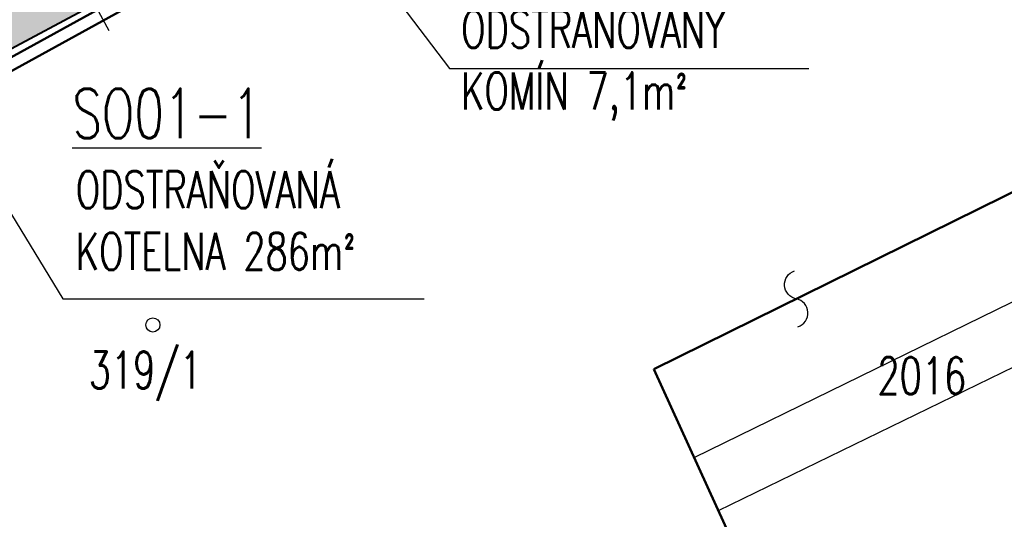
# Model space of a CAD drawing. Header units: millimetres. Extents: x 2886542 to 7567581, y -792623 to 134766.
# Tile 113 of 256: x 4434266 to 4474204, y -547863 to -527613. Entities that reach past the tile are written whole.
import ezdxf

# ---------------------------------------------------------------- set-up
doc = ezdxf.new("R2010")
doc.units = ezdxf.units.MM
doc.linetypes.add('DASHDOT', pattern=[1, 0.5, -0.25, 0, -0.25])
for name, color, linetype in [('IN_C_OSA', 6, 'DASHDOT'), ('IN_TEXT', 7, 'Continuous'), ('KATASTR', 7, 'Continuous'), ('požárničina', 10, 'Continuous')]:
    doc.layers.add(name, color=color, linetype=linetype)
doc.layers.add('IN_C_TLUSTA', color=5, linetype='Continuous', lineweight=50)
doc.layers.add('IN_NS_TLUSTA', color=1, linetype='Continuous', lineweight=40)
doc.styles.add('KOTY', font='SIMPLEX.SHX', dxfattribs={"width": 0.7})
doc.styles.add('ROMAND', font='romand.shx', dxfattribs={"width": 0.85})
doc.dimstyles.new('IP 1_100', dxfattribs={"dimscale": 100, "dimtxt": 2.5, "dimasz": 2, "dimexe": 1, "dimexo": 5, "dimgap": 1, "dimtad": 1, "dimdec": 0, "dimzin": 0, "dimdsep": 46, "dimtxsty": 'ROMAND', "dimblk": 'ARCHTICK', "dimcen": 0.09, "dimdle": 1, "dimclrd": 256, "dimclre": 256, "dimclrt": 7, "dimadec": 0, "dimazin": 0, "dimtfac": 1, "dimtdec": 0, "dimtix": 1, "dimtmove": 2, "dimatfit": 3, "dimldrblk": 'OBLIQUE', "dimfxl": 0, "dimtolj": 1, "dimtzin": 0, "dimarcsym": 0})

# ---------------------------------------------------------------- blocks, each defined once
blk = doc.blocks.new('_ArchTick')
at = {"color": 0, "linetype": 'ByBlock', "const_width": 0.15}
blk.add_lwpolyline([(-0.5, -0.5), (0.5, 0.5)], dxfattribs=at)
blk = doc.blocks.new('nástrojárna')
at = {"layer": 'IN_C_OSA', "color": 250, "ltscale": 2500}
for p, q in [((4160134, -620070), (4160134, -594801)), ((4135508, -619084), (4163727, -619084))]:
    blk.add_line(p, q, dxfattribs=at)
at = {"layer": 'IN_C_TLUSTA', "color": 250}
for p, q in [((4161027, -619084), (4155639, -619084)), ((4162627, -619584), (4153759, -619584))]:
    blk.add_line(p, q, dxfattribs=at)

msp = doc.modelspace()

# ---------------------------------------------------------------- hatches: boundary and pattern name
at = {"layer": 'požárničina', "linetype": 'Continuous', "lineweight": 50}
msp.add_hatch(color=253, dxfattribs=at).paths.add_polyline_path([(4456530.2, -504999), (4455307.3, -502683.6), (4462502.8, -498831.5), (4458072.3, -490882.9), (4405655.5, -519770.7), (4412824.8, -533162.4), (4415699.1, -538531.5), (4426137.4, -532943.3), (4440904.4, -525037.8), (4436047.8, -515966)])

# ---------------------------------------------------------------- linework, layer by layer
at = {"layer": 'IN_NS_TLUSTA'}
msp.add_lwpolyline([(4405655.5, -519770.7), (4412824.8, -533162.4), (4415699.1, -538531.5), (4426137.4, -532943.3), (4440904.4, -525037.8), (4436047.8, -515966), (4456530.2, -504999), (4455307.3, -502683.6), (4462502.8, -498831.5), (4458072.3, -490882.9)], close=True, dxfattribs=at)
at = {"layer": 'KATASTR'}
for p, q in [((4462605.7, -547510.9), (4507422.3, -525708.8)), ((4461622, -545357.5), (4493359, -529842.8))]:
    msp.add_line(p, q, dxfattribs=at)
at = {"layer": 'KATASTR', "color": 7, "lineweight": 50}
for p in [(4485499.2, -529208.2), (4465667.3, -554212.6)]:
    msp.add_line(p, (4459984.3, -541772.7), dxfattribs=at)
at = {"layer": 'KATASTR'}
msp.add_lwpolyline([(4465829.6, -540060.9, 0.7743875), (4465764.3, -538926.5, -0.7812922), (4465699, -537792.9)], format="xyb", dxfattribs=at)
msp.add_circle((4439667.1, -539986.1), 285.6, dxfattribs=at)

# ---------------------------------------------------------------- block references
at = {"layer": 'požárničina', "color": 1, "linetype": 'Continuous', "lineweight": 50, "rotation": 28.85998199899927}
msp.add_blockref('nástrojárna', (495155.3, -1992981.3), dxfattribs=at)

# ---------------------------------------------------------------- texts
at = {"layer": 'IN_TEXT', "attachment_point": 1, "style": 'KOTY'}
for s, insert, char_height, width in [('ODSTRAŇOVANÝ KOMÍN 7,1m{\\fISOCPEUR|b0|i0|c238|p34;²}', (4452173.9, -527247.4), 1500, 15598.124), ('{\\LSO01-1}', (4436398.6, -530411.2), 2000, 6757.857), ('ODSTRAŇOVANÁ\\PKOTELNA 286m{\\fISOCPEUR|b0|i0|c238|p34;²}', (4436544.6, -533752.8), 1500, 15598.124)]:
    msp.add_mtext(s, dxfattribs=dict(at, insert=insert, char_height=char_height, width=width))
at = {"layer": 'KATASTR', "char_height": 1500, "width": 486.766, "attachment_point": 1, "style": 'KOTY'}
for s, insert in [('319/1', (4437068.8, -541064)), ('2016', (4469058.2, -541296))]:
    msp.add_mtext(s, dxfattribs=dict(at, insert=insert))

# ---------------------------------------------------------------- leaders
at = {"layer": 'IN_TEXT'}
for points in [[(4436448.4, -509494.2), (4451695.4, -529594.2), (4466270.6, -529594.2)], [(4421904.5, -515824.5), (4436020.1, -538932.2), (4450669.8, -538932.2)]]:
    msp.add_leader(points, dimstyle='IP 1_100', override={"dimasz": 35, "dimtad": 0}, dxfattribs=at)

doc.saveas('drawing.dxf')
